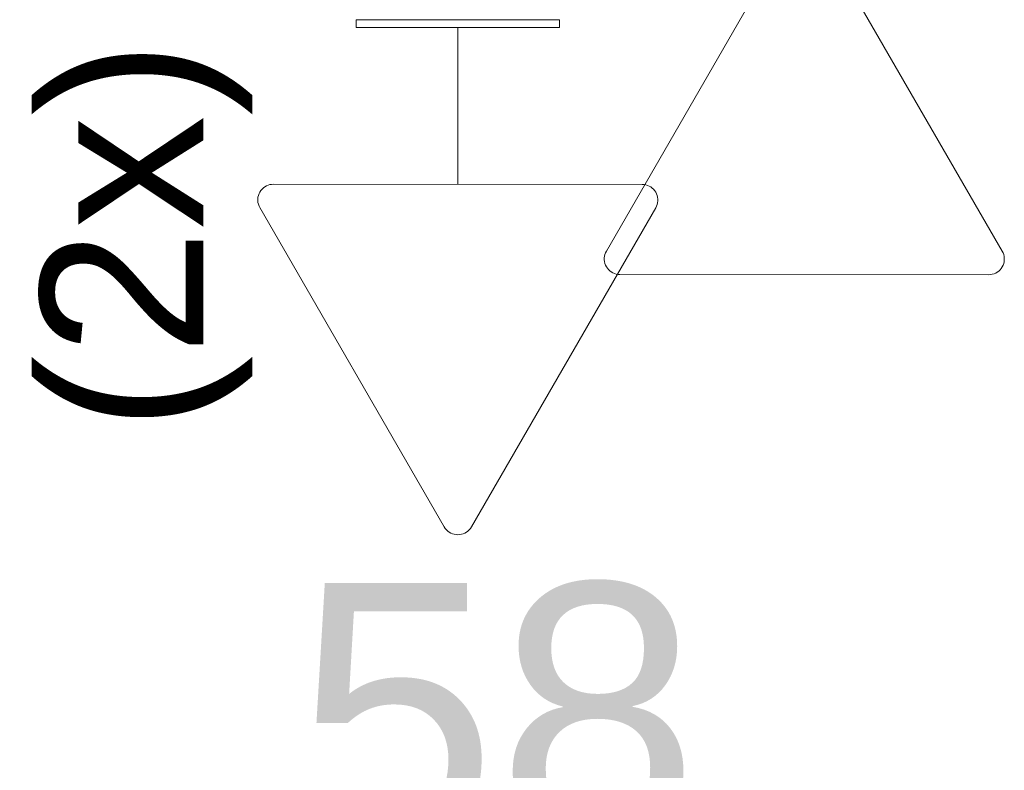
# Model space of a CAD drawing. Extents: x 5066 to 9756, y -2696 to -1109.
# Tile 192 of 248: x 9416.453 to 9417.209, y -2574.414 to -2573.837. Entities that reach past the tile are written whole.
import ezdxf

# ---------------------------------------------------------------- set-up
doc = ezdxf.new("R2010")
doc.units = 0
doc.header["$MEASUREMENT"] = 0
doc.linetypes.add('NULL', pattern=[0])
for name, color, linetype, lineweight in [('CE-PT Dados', 7, 'CONTINUOUS', 5), ('EL-Tomadas', 150, 'CONTINUOUS', 20), ('IFC-Caixa de passagem-Contorno', 44, 'CONTINUOUS', 5)]:
    doc.layers.add(name, color=color, linetype=linetype, lineweight=lineweight)
doc.layers.add('textos', color=2, linetype='CONTINUOUS')
doc.styles.add('Arial', font='arial.ttf')

msp = doc.modelspace()

# ---------------------------------------------------------------- linework, layer by layer
at = {"layer": 'CE-PT Dados'}
for p, q in [((9416.90382, -2574.01519), (9417.04541, -2573.76994)), ((9417.0662, -2573.76994), (9417.20787, -2574.01533)), ((9417.19747, -2574.03333), (9416.91422, -2574.03319))]:
    msp.add_line(p, q, dxfattribs=at)
for points in [[(9416.90382, -2574.01519), (9416.9032, -2574.01644), (9416.90272, -2574.01775), (9416.9024, -2574.01911), (9416.90224, -2574.02049), (9416.90224, -2574.02189), (9416.9024, -2574.02328), (9416.90272, -2574.02463), (9416.9032, -2574.02594), (9416.90382, -2574.02719), (9416.90459, -2574.02836), (9416.90549, -2574.02943), (9416.9065, -2574.03038), (9416.90762, -2574.03122), (9416.90883, -2574.03192), (9416.91011, -2574.03247), (9416.91145, -2574.03287), (9416.91282, -2574.03311), (9416.91422, -2574.03319)], [(9417.19747, -2574.03333), (9417.19886, -2574.03325), (9417.20024, -2574.033), (9417.20158, -2574.0326), (9417.20286, -2574.03205), (9417.20407, -2574.03135), (9417.20519, -2574.03052), (9417.2062, -2574.02956), (9417.2071, -2574.02849), (9417.20787, -2574.02733), (9417.20849, -2574.02608), (9417.20897, -2574.02477), (9417.20929, -2574.02341), (9417.20946, -2574.02202), (9417.20946, -2574.02063), (9417.20929, -2574.01924), (9417.20897, -2574.01788), (9417.2085, -2574.01657), (9417.20787, -2574.01533)]]:
    msp.add_lwpolyline(points, dxfattribs=at)
at = {"layer": 'EL-Tomadas'}
for p, q in [((9416.78976, -2573.96394), (9416.78976, -2573.84333)), ((9416.64809, -2573.96381), (9416.93135, -2573.96394)), ((9416.77937, -2574.22719), (9416.6377, -2573.98181)), ((9416.94174, -2573.98194), (9416.80015, -2574.22719))]:
    msp.add_line(p, q, dxfattribs=at)
for points in [[(9416.64809, -2573.96381), (9416.6467, -2573.96389), (9416.64533, -2573.96413), (9416.64399, -2573.96453), (9416.64271, -2573.96508), (9416.6415, -2573.96578), (9416.64038, -2573.96661), (9416.63936, -2573.96757), (9416.63847, -2573.96864), (9416.6377, -2573.96981), (9416.63707, -2573.97105), (9416.63659, -2573.97236), (9416.63627, -2573.97372), (9416.63611, -2573.97511), (9416.63611, -2573.9765), (9416.63627, -2573.97789), (9416.63659, -2573.97925), (9416.63707, -2573.98056), (9416.6377, -2573.98181)], [(9416.94174, -2573.98194), (9416.94237, -2573.98069), (9416.94284, -2573.97938), (9416.94317, -2573.97803), (9416.94333, -2573.97664), (9416.94333, -2573.97524), (9416.94317, -2573.97386), (9416.94284, -2573.9725), (9416.94237, -2573.97119), (9416.94174, -2573.96994), (9416.94097, -2573.96878), (9416.94008, -2573.96771), (9416.93906, -2573.96675), (9416.93794, -2573.96592), (9416.93673, -2573.96522), (9416.93545, -2573.96467), (9416.93412, -2573.96427), (9416.93274, -2573.96402), (9416.93135, -2573.96394)], [(9416.77937, -2574.22719), (9416.78013, -2574.22836), (9416.78103, -2574.22943), (9416.78205, -2574.23038), (9416.78316, -2574.23122), (9416.78437, -2574.23192), (9416.78565, -2574.23247), (9416.78699, -2574.23287), (9416.78837, -2574.23311), (9416.78976, -2574.23319), (9416.79115, -2574.23311), (9416.79253, -2574.23287), (9416.79386, -2574.23247), (9416.79514, -2574.23192), (9416.79635, -2574.23122), (9416.79747, -2574.23038), (9416.79849, -2574.22943), (9416.79938, -2574.22836), (9416.80015, -2574.22719)]]:
    msp.add_lwpolyline(points, dxfattribs=at)
at = {"layer": 'IFC-Caixa de passagem-Contorno'}
for p, q in [((9416.71176, -2573.83733), (9416.86776, -2573.83733)), ((9416.71176, -2573.84333), (9416.71176, -2573.83733)), ((9416.86776, -2573.84333), (9416.86776, -2573.83733)), ((9416.71176, -2573.84333), (9416.86776, -2573.84333))]:
    msp.add_line(p, q, dxfattribs=at)

# ---------------------------------------------------------------- texts
at = {"layer": 'EL-Tomadas', "linetype": 'NULL', "insert": (9416.6318, -2573.85296), "char_height": 0.125, "width": 0.6199805, "attachment_point": 9, "rotation": 90.00021, "line_spacing_factor": 0.6, "style": 'Arial'}
msp.add_mtext('(2x)', dxfattribs=at)
at = {"layer": 'textos', "linetype": 'NULL', "insert": (9416.81976, -2574.47319), "char_height": 0.2, "width": 0.6228906, "attachment_point": 8, "line_spacing_factor": 0.6, "style": 'Arial'}
msp.add_mtext('58', dxfattribs=at)

doc.saveas('drawing.dxf')
